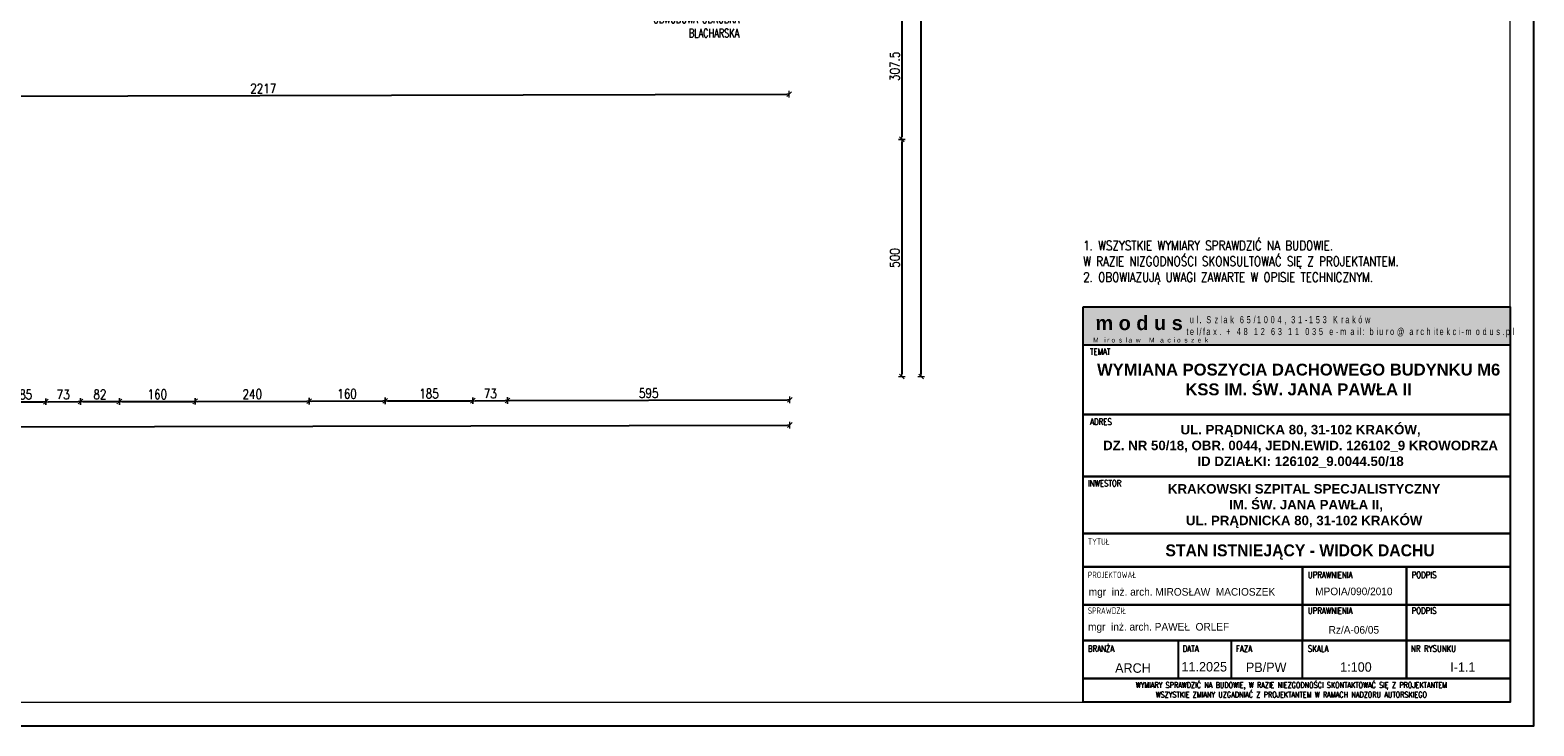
# Model space of a CAD drawing. Header units: millimetres. Extents: x 5973 to 39040, y 4443 to 37727.
# Tile 22 of 52: x 8764 to 11933, y 19643 to 21109. Entities that reach past the tile are written whole.
import ezdxf
from ezdxf.enums import TextEntityAlignment as Align

# ---------------------------------------------------------------- set-up
doc = ezdxf.new("R2010")
doc.units = ezdxf.units.MM
for name, color, linetype, lineweight in [('!MODUS_OPIS', 3, 'Continuous', 13), ('!MODUS_RAMKA', 1, 'Continuous', 15), ('_MODUS - Ramka', 1, 'Continuous', 15), ('MODUS_Opis', 8, 'Continuous', 13), ('WYMIAROWANIE', 1, 'Continuous', 18)]:
    doc.layers.add(name, color=color, linetype=linetype, lineweight=lineweight)
doc.styles.add('ARIAL', font='tahoma.ttf')
doc.styles.add('ARIAL TEEN', font='arial.ttf')
doc.styles.add('OPIS', font='romans.shx')
doc.styles.add('ROMANS', font='romans.shx', dxfattribs={"width": 0.8})
doc.styles.add('TXT', font='simplex.shx', dxfattribs={"width": 0.8})
doc.dimstyles.new('DIM100', dxfattribs={"dimscale": 5, "dimtxt": 4, "dimasz": 1, "dimexe": 0, "dimexo": 0, "dimgap": 1, "dimtad": 1, "dimdec": 4, "dimrnd": 0.5, "dimdsep": 46, "dimtxsty": 'TXT', "dimblk1": 'TICK1', "dimblk2": 'TICK1', "dimsah": 1, "dimcen": 0, "dimse1": 1, "dimse2": 1, "dimclrd": 1, "dimclre": 7, "dimclrt": 9, "dimadec": 0, "dimazin": 0, "dimtfac": 1, "dimtdec": 4, "dimtmove": 2, "dimatfit": 3, "dimldrblk": 'TICK1', "dimfxl": 1, "dimtolj": 1, "dimarcsym": 0})

# ---------------------------------------------------------------- blocks, each defined once
blk = doc.blocks.new('TICK1')
at = {"color": 2}
blk.add_line((-1, -1), (1, 1), dxfattribs=at)
at = {"color": 0}
for p, q in [((0, 0), (-1, 0)), ((0, -1.4), (0, 1.4))]:
    blk.add_line(p, q, dxfattribs=at)
blk = doc.blocks.new('*D48')
at = {"layer": 'Defpoints', "color": 0, "transparency": 16777216}
for p in [(8246.4, 20879.1), (7893.4, 20379.1), (10601.4, 20379.1)]:
    blk.add_point(p, dxfattribs=at)
at = {"layer": 'WYMIAROWANIE', "color": 1, "lineweight": -2, "transparency": 16777216}
blk.add_line((10601.4, 20874.1), (10601.4, 20384.1), dxfattribs=at)
at = {"layer": 'WYMIAROWANIE', "color": 1, "lineweight": -2, "transparency": 16777216, "xscale": 5, "yscale": 5, "zscale": 5}
for p, rotation in [((10601.4, 20879.1), 90), ((10601.4, 20379.1), 270)]:
    blk.add_blockref('TICK1', p, dxfattribs=dict(at, rotation=rotation))
at = {"layer": 'WYMIAROWANIE', "color": 9, "transparency": 16777216, "insert": (10586.4, 20629.1), "char_height": 20, "attachment_point": 5, "rotation": 90, "style": 'TXT'}
blk.add_mtext('\\A1;500', dxfattribs=at)
blk = doc.blocks.new('*D49')
at = {"layer": 'Defpoints', "color": 0, "transparency": 16777216}
for p in [(7909.6, 22897.2), (10641.8, 22897.2), (7909.6, 20379.1)]:
    blk.add_point(p, dxfattribs=at)
at = {"layer": 'WYMIAROWANIE', "color": 1, "lineweight": -2, "transparency": 16777216}
blk.add_line((10641.8, 20384.1), (10641.8, 22892.2), dxfattribs=at)
at = {"layer": 'WYMIAROWANIE', "color": 1, "lineweight": -2, "transparency": 16777216, "xscale": 5, "yscale": 5, "zscale": 5}
for p, rotation in [((10641.8, 22897.2), 90), ((10641.8, 20379.1), 270)]:
    blk.add_blockref('TICK1', p, dxfattribs=dict(at, rotation=rotation))
at = {"layer": 'WYMIAROWANIE', "color": 9, "transparency": 16777216, "insert": (10626.8, 21638.2), "char_height": 20, "attachment_point": 5, "rotation": 90, "style": 'TXT'}
blk.add_mtext('\\A1;2518', dxfattribs=at)
blk = doc.blocks.new('*D74')
at = {"layer": 'Defpoints', "color": 0, "transparency": 16777216}
for p in [(8795.5, 21104.2), (8710.5, 21049), (8797.3, 20326.2)]:
    blk.add_point(p, dxfattribs=at)
at = {"layer": 'WYMIAROWANIE', "color": 1, "lineweight": -2, "transparency": 16777216}
blk.add_line((8717.2, 20326), (8792.3, 20326.2), dxfattribs=at)
at = {"layer": 'WYMIAROWANIE', "color": 1, "lineweight": -2, "transparency": 16777216, "xscale": 5, "yscale": 5, "zscale": 5}
for p, rotation in [((8712.2, 20326), 180.1361048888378), ((8797.3, 20326.2), 0.1361048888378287)]:
    blk.add_blockref('TICK1', p, dxfattribs=dict(at, rotation=rotation))
at = {"layer": 'WYMIAROWANIE', "color": 9, "transparency": 16777216, "insert": (8754.7, 20341.1), "char_height": 20, "attachment_point": 5, "rotation": 0.1361, "style": 'TXT'}
blk.add_mtext('\\A1;85', dxfattribs=at)
blk = doc.blocks.new('*D75')
at = {"layer": 'Defpoints', "color": 0, "transparency": 16777216}
for p in [(8795.5, 21104.2), (8868.5, 21104.2), (8870.3, 20326.4)]:
    blk.add_point(p, dxfattribs=at)
at = {"layer": 'WYMIAROWANIE', "color": 1, "lineweight": -2, "transparency": 16777216}
blk.add_line((8802.3, 20326.2), (8865.3, 20326.4), dxfattribs=at)
at = {"layer": 'WYMIAROWANIE', "color": 1, "lineweight": -2, "transparency": 16777216, "xscale": 5, "yscale": 5, "zscale": 5}
for p, rotation in [((8797.3, 20326.2), 180.1361048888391), ((8870.3, 20326.4), 0.1361048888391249)]:
    blk.add_blockref('TICK1', p, dxfattribs=dict(at, rotation=rotation))
at = {"layer": 'WYMIAROWANIE', "color": 9, "transparency": 16777216, "insert": (8833.8, 20341.3), "char_height": 20, "attachment_point": 5, "rotation": 0.1361, "style": 'TXT'}
blk.add_mtext('\\A1;73', dxfattribs=at)
blk = doc.blocks.new('*D76')
at = {"layer": 'Defpoints', "color": 0, "transparency": 16777216}
for p in [(8868.5, 21104.2), (8950.5, 21049), (8952.2, 20326.6)]:
    blk.add_point(p, dxfattribs=at)
at = {"layer": 'WYMIAROWANIE', "color": 1, "lineweight": -2, "transparency": 16777216}
blk.add_line((8875.3, 20326.4), (8947.2, 20326.5), dxfattribs=at)
at = {"layer": 'WYMIAROWANIE', "color": 1, "lineweight": -2, "transparency": 16777216, "xscale": 5, "yscale": 5, "zscale": 5}
for p, rotation in [((8870.3, 20326.4), 180.1361048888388), ((8952.2, 20326.6), 0.1361048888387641)]:
    blk.add_blockref('TICK1', p, dxfattribs=dict(at, rotation=rotation))
at = {"layer": 'WYMIAROWANIE', "color": 9, "transparency": 16777216, "insert": (8911.2, 20341.5), "char_height": 20, "attachment_point": 5, "rotation": 0.1361, "style": 'TXT'}
blk.add_mtext('\\A1;82', dxfattribs=at)
blk = doc.blocks.new('*D77')
at = {"layer": 'Defpoints', "color": 0, "transparency": 16777216}
for p in [(8950.5, 21049), (9110.5, 21049), (9112.2, 20326.9)]:
    blk.add_point(p, dxfattribs=at)
at = {"layer": 'WYMIAROWANIE', "color": 1, "lineweight": -2, "transparency": 16777216}
blk.add_line((8957.2, 20326.6), (9107.2, 20326.9), dxfattribs=at)
at = {"layer": 'WYMIAROWANIE', "color": 1, "lineweight": -2, "transparency": 16777216, "xscale": 5, "yscale": 5, "zscale": 5}
for p, rotation in [((8952.2, 20326.6), 180.1361048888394), ((9112.2, 20326.9), 0.136104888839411)]:
    blk.add_blockref('TICK1', p, dxfattribs=dict(at, rotation=rotation))
at = {"layer": 'WYMIAROWANIE', "color": 9, "transparency": 16777216, "insert": (9032.2, 20341.7), "char_height": 20, "attachment_point": 5, "rotation": 0.1361, "style": 'TXT'}
blk.add_mtext('\\A1;160', dxfattribs=at)
blk = doc.blocks.new('*D78')
at = {"layer": 'Defpoints', "color": 0, "transparency": 16777216}
for p in [(9110.5, 21049), (9350.5, 21049), (9352.2, 20327.5)]:
    blk.add_point(p, dxfattribs=at)
at = {"layer": 'WYMIAROWANIE', "color": 1, "lineweight": -2, "transparency": 16777216}
blk.add_line((9117.2, 20326.9), (9347.2, 20327.5), dxfattribs=at)
at = {"layer": 'WYMIAROWANIE', "color": 1, "lineweight": -2, "transparency": 16777216, "xscale": 5, "yscale": 5, "zscale": 5}
for p, rotation in [((9112.2, 20326.9), 180.1361048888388), ((9352.2, 20327.5), 0.1361048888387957)]:
    blk.add_blockref('TICK1', p, dxfattribs=dict(at, rotation=rotation))
at = {"layer": 'WYMIAROWANIE', "color": 9, "transparency": 16777216, "insert": (9232.2, 20342.2), "char_height": 20, "attachment_point": 5, "rotation": 0.1361, "style": 'TXT'}
blk.add_mtext('\\A1;240', dxfattribs=at)
blk = doc.blocks.new('*D79')
at = {"layer": 'Defpoints', "color": 0, "transparency": 16777216}
for p in [(9350.5, 21049), (9510.5, 21049), (9512.2, 20327.9)]:
    blk.add_point(p, dxfattribs=at)
at = {"layer": 'WYMIAROWANIE', "color": 1, "lineweight": -2, "transparency": 16777216}
blk.add_line((9357.2, 20327.5), (9507.2, 20327.9), dxfattribs=at)
at = {"layer": 'WYMIAROWANIE', "color": 1, "lineweight": -2, "transparency": 16777216, "xscale": 5, "yscale": 5, "zscale": 5}
for p, rotation in [((9352.2, 20327.5), 180.1361048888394), ((9512.2, 20327.9), 0.136104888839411)]:
    blk.add_blockref('TICK1', p, dxfattribs=dict(at, rotation=rotation))
at = {"layer": 'WYMIAROWANIE', "color": 9, "transparency": 16777216, "insert": (9432.1, 20342.7), "char_height": 20, "attachment_point": 5, "rotation": 0.1361, "style": 'TXT'}
blk.add_mtext('\\A1;160', dxfattribs=at)
blk = doc.blocks.new('*D80')
at = {"layer": 'Defpoints', "color": 0, "transparency": 16777216}
for p in [(9695.5, 21104.2), (9510.5, 21049), (9697.3, 20328.3)]:
    blk.add_point(p, dxfattribs=at)
at = {"layer": 'WYMIAROWANIE', "color": 1, "lineweight": -2, "transparency": 16777216}
blk.add_line((9517.2, 20327.9), (9692.3, 20328.3), dxfattribs=at)
at = {"layer": 'WYMIAROWANIE', "color": 1, "lineweight": -2, "transparency": 16777216, "xscale": 5, "yscale": 5, "zscale": 5}
for p, rotation in [((9512.2, 20327.9), 180.1361048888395), ((9697.3, 20328.3), 0.1361048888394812)]:
    blk.add_blockref('TICK1', p, dxfattribs=dict(at, rotation=rotation))
at = {"layer": 'WYMIAROWANIE', "color": 9, "transparency": 16777216, "insert": (9604.7, 20343.1), "char_height": 20, "attachment_point": 5, "rotation": 0.1361, "style": 'TXT'}
blk.add_mtext('\\A1;185', dxfattribs=at)
blk = doc.blocks.new('*D81')
at = {"layer": 'Defpoints', "color": 0, "transparency": 16777216}
for p in [(9695.5, 21104.2), (9768.5, 21104.2), (9770.3, 20328.5)]:
    blk.add_point(p, dxfattribs=at)
at = {"layer": 'WYMIAROWANIE', "color": 1, "lineweight": -2, "transparency": 16777216}
blk.add_line((9702.3, 20328.3), (9765.3, 20328.5), dxfattribs=at)
at = {"layer": 'WYMIAROWANIE', "color": 1, "lineweight": -2, "transparency": 16777216, "xscale": 5, "yscale": 5, "zscale": 5}
for p, rotation in [((9697.3, 20328.3), 180.1361048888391), ((9770.3, 20328.5), 0.1361048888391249)]:
    blk.add_blockref('TICK1', p, dxfattribs=dict(at, rotation=rotation))
at = {"layer": 'WYMIAROWANIE', "color": 9, "transparency": 16777216, "insert": (9733.8, 20343.4), "char_height": 20, "attachment_point": 5, "rotation": 0.1361, "style": 'TXT'}
blk.add_mtext('\\A1;73', dxfattribs=at)
blk = doc.blocks.new('*D82')
at = {"layer": 'Defpoints', "color": 0, "transparency": 16777216}
for p in [(9768.5, 21104.2), (10363.5, 21023.9), (10365.1, 20329.9)]:
    blk.add_point(p, dxfattribs=at)
at = {"layer": 'WYMIAROWANIE', "color": 1, "lineweight": -2, "transparency": 16777216}
blk.add_line((9775.3, 20328.5), (10360.1, 20329.9), dxfattribs=at)
at = {"layer": 'WYMIAROWANIE', "color": 1, "lineweight": -2, "transparency": 16777216, "xscale": 5, "yscale": 5, "zscale": 5}
for p, rotation in [((9770.3, 20328.5), 180.1361048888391), ((10365.1, 20329.9), 0.1361048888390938)]:
    blk.add_blockref('TICK1', p, dxfattribs=dict(at, rotation=rotation))
at = {"layer": 'WYMIAROWANIE', "color": 9, "transparency": 16777216, "insert": (10067.7, 20344.2), "char_height": 20, "attachment_point": 5, "rotation": 0.1361, "style": 'TXT'}
blk.add_mtext('\\A1;595', dxfattribs=at)
blk = doc.blocks.new('*D83')
at = {"layer": 'Defpoints', "color": 0, "transparency": 16777216}
for p in [(6903.5, 20338.1), (10365, 20346.3), (10365.2, 20277)]:
    blk.add_point(p, dxfattribs=at)
at = {"layer": 'WYMIAROWANIE', "color": 1, "lineweight": -2, "transparency": 16777216}
blk.add_line((6908.6, 20268.8), (10360.2, 20277), dxfattribs=at)
at = {"layer": 'WYMIAROWANIE', "color": 1, "lineweight": -2, "transparency": 16777216, "xscale": 5, "yscale": 5, "zscale": 5}
for p, rotation in [((6903.6, 20268.8), 180.136104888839), ((10365.2, 20277), 0.136104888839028)]:
    blk.add_blockref('TICK1', p, dxfattribs=dict(at, rotation=rotation))
at = {"layer": 'WYMIAROWANIE', "color": 9, "transparency": 16777216, "insert": (8634.4, 20287.9), "char_height": 20, "attachment_point": 5, "rotation": 0.1361, "style": 'TXT'}
blk.add_mtext('\\A1;3461.5', dxfattribs=at)
blk = doc.blocks.new('*D85')
at = {"layer": 'Defpoints', "color": 0, "transparency": 16777216}
for p in [(10363.5, 21186.8), (8146.7, 21023), (10364.1, 20974.4)]:
    blk.add_point(p, dxfattribs=at)
at = {"layer": 'WYMIAROWANIE', "color": 1, "lineweight": -2, "transparency": 16777216}
blk.add_line((8151.9, 20968.3), (10359.1, 20974.4), dxfattribs=at)
at = {"layer": 'WYMIAROWANIE', "color": 1, "lineweight": -2, "transparency": 16777216, "xscale": 5, "yscale": 5, "zscale": 5}
for p, rotation in [((8146.9, 20968.3), 180.1587716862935), ((10364.1, 20974.4), 0.1587716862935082)]:
    blk.add_blockref('TICK1', p, dxfattribs=dict(at, rotation=rotation))
at = {"layer": 'WYMIAROWANIE', "color": 9, "transparency": 16777216, "insert": (9255.4, 20986.4), "char_height": 20, "attachment_point": 5, "rotation": 0.1588, "style": 'TXT'}
blk.add_mtext('\\A1;2217', dxfattribs=at)
blk = doc.blocks.new('*D262')
at = {"layer": 'Defpoints', "color": 0, "transparency": 16777216}
for p in [(10601.4, 21186.8), (10601.4, 20879.1), (10601.4, 20879.1)]:
    blk.add_point(p, dxfattribs=at)
at = {"layer": 'WYMIAROWANIE', "color": 1, "lineweight": -2, "transparency": 16777216}
blk.add_line((10601.4, 21181.8), (10601.4, 20884.1), dxfattribs=at)
at = {"layer": 'WYMIAROWANIE', "color": 1, "lineweight": -2, "transparency": 16777216, "xscale": 5, "yscale": 5, "zscale": 5}
for p, rotation in [((10601.4, 21186.8), 90), ((10601.4, 20879.1), 270)]:
    blk.add_blockref('TICK1', p, dxfattribs=dict(at, rotation=rotation))
at = {"layer": 'WYMIAROWANIE', "color": 9, "transparency": 16777216, "insert": (10586.4, 21033), "char_height": 20, "attachment_point": 5, "rotation": 90, "style": 'TXT'}
blk.add_mtext('\\A1;307.5', dxfattribs=at)

msp = doc.modelspace()

# ---------------------------------------------------------------- hatches: boundary and pattern name
at = {"layer": '!MODUS_RAMKA'}
for color, points in [(254, [(11883.47435, 20525.92361), (10983.47435, 20525.92361), (10983.47435, 20445.92361), (11883.47435, 20445.92361)]), (250, [(11192.25013, 20515.92361), (11003.47435, 20515.92361), (11003.47435, 20463.05941), (11192.25013, 20463.05941)])]:
    msp.add_hatch(color=color, dxfattribs=at).paths.add_polyline_path(points)

# ---------------------------------------------------------------- linework, layer by layer
msp.add_lwpolyline([(10983.47435, 20525.92361), (11883.47435, 20525.92361), (11883.47435, 20445.92361), (10983.47435, 20445.92361)], close=True, dxfattribs=at)
at = {"layer": '!MODUS_RAMKA', "lineweight": 25}
for points in [[(10983.47435, 20445.92361), (11883.47435, 20445.92361), (11883.46929, 20299.05052), (10983.46929, 20299.05052)], [(10983.46354, 20299.05052), (11883.46354, 20299.05052), (11883.46354, 20299.05052), (10983.46354, 20299.05052)], [(10983.4753, 20299.05052), (11883.4753, 20299.05052), (11883.46929, 20168.57449), (10983.46929, 20168.57449)], [(10983.46929, 20168.57449), (11883.46929, 20168.57449), (11883.46929, 20048.1744), (10983.46929, 20048.1744)], [(10983.46929, 20168.57449), (11883.46929, 20168.57449), (11883.46929, 20048.1744), (10983.46929, 20048.1744)], [(10983.46929, 20048.1744), (11883.46929, 20048.1744), (11883.46929, 19978.1744), (10983.46929, 19978.1744)], [(10983.46929, 19978.1744), (11445.96929, 19978.1744), (11445.96929, 19898.1744), (10983.46929, 19898.1744)], [(11664.71929, 19898.1744), (11445.96929, 19898.1744), (11445.96929, 19978.1744), (11664.71929, 19978.1744)], [(11883.46929, 19898.1744), (11664.71929, 19898.1744), (11664.71929, 19978.1744), (11883.46929, 19978.1744)], [(10983.46929, 19898.1744), (11445.96929, 19898.1744), (11445.96929, 19822.76773), (10983.46929, 19822.76773)], [(11664.71929, 19822.76773), (11445.96929, 19822.76773), (11445.96929, 19898.1744), (11664.71929, 19898.1744)], [(11883.46929, 19822.76773), (11664.71929, 19822.76773), (11664.71929, 19898.1744), (11883.46929, 19898.1744)], [(10983.46929, 19822.76773), (11883.46929, 19822.76773), (11883.46929, 19742.76773), (10983.46929, 19742.76773)], [(11183.46929, 19742.76773), (10983.46929, 19742.76773), (10983.46929, 19822.76773), (11183.46929, 19822.76773)], [(11664.71929, 19742.76773), (11445.96929, 19742.76773), (11445.96929, 19822.76773), (11664.71929, 19822.76773)], [(11883.46929, 19742.76773), (11664.71929, 19742.76773), (11664.71929, 19822.76773), (11883.46929, 19822.76773)], [(11883.46929, 19692.76773), (10983.46929, 19692.76773), (10983.46929, 19742.76773), (11883.46929, 19742.76773)]]:
    msp.add_lwpolyline(points, close=True, dxfattribs=at)
msp.add_lwpolyline([(11295.63251, 19822.76773), (11295.63251, 19742.76773)], dxfattribs=at)
at = {"layer": '_MODUS - Ramka'}
msp.add_lwpolyline([(6193.46904, 23792.76773), (6193.46904, 19692.76773), (11883.46904, 19692.76773), (11883.46904, 23792.76773)], close=True, dxfattribs=at)
at = {"layer": 'Defpoints'}
msp.add_lwpolyline([(5993.46904, 23842.76773), (5993.46904, 19642.76773), (11933.46904, 19642.76773), (11933.46904, 23842.76773), (5993.46904, 23842.76773)], dxfattribs=at)
for points in [[(10983.47435, 20525.92361), (11883.47435, 20525.92361), (11883.46929, 19692.76773), (10983.46929, 19692.76773)], [(10983.47435, 20525.92361), (11883.46929, 20525.92361), (11883.46677, 19692.76773), (10983.47182, 19692.76773)]]:
    msp.add_lwpolyline(points, close=True, dxfattribs=at)

# ---------------------------------------------------------------- texts
at = {"layer": '!MODUS_OPIS', "ltscale": 0.7, "insert": (10258.66766, 21142.08381), "char_height": 18, "attachment_point": 3, "style": 'TXT'}
msp.add_mtext_dynamic_manual_height_columns('{\\W0.7;OBWODOWA OBRÓBKA \\PBLACHARSKA}', width=261.4582114, gutter_width=12.5, heights=[0], dxfattribs=at)
at = {"layer": '!MODUS_RAMKA', "transparency": 33554687, "style": 'TXT', "width": 0.8}
for s, height, p in [('TEMAT', 13.498945, (10997.85297, 20425.12124)), ('ADRES', 13.498945, (10997.96137, 20277.06243)), ('INWESTOR', 13.498945, (10993.64057, 20147.48621)), ('TYTUŁ', 13.498945, (10993.47372, 20024.38292)), ('PROJEKTOWAŁ', 13.4989454, (10993.47372, 19954.38292)), ('UPRAWNIENIA', 13.4989454, (11457.01655, 19954.40184)), ('PODPIS', 13.498945, (11675.76655, 19954.40184)), ('SPRAWDZIŁ', 13.498945, (10993.47372, 19878.97624)), ('UPRAWNIENIA', 13.4989454, (11457.01655, 19878.99516)), ('PODPIS', 13.498945, (11675.76655, 19878.99516)), ('BRANŻA', 13.498945, (10993.47574, 19798.99516)), ('DATA', 13.498945, (11193.11416, 19798.99516)), ('FAZA', 13.498945, (11305.27737, 19798.99516)), ('SKALA', 13.498945, (11457.01655, 19798.99516)), ('NR RYSUNKU', 13.498945, (11674.49773, 19798.99516))]:
    msp.add_text(s, height=height, dxfattribs=at).set_placement(p)
at = {"layer": '!MODUS_RAMKA', "transparency": 33554687, "style": 'ROMANS', "width": 0.75}
for s, p in [('WYMIARY SPRAWDZIĆ NA BUDOWIE, W RAZIE NIEZGODNOŚCI SKONTAKTOWAĆ SIĘ Z PROJEKTANTEM', (11422.20328, 19728.7678)), ('WSZYSTKIE ZMIANY UZGADNIAĆ Z PROJEKTANTEM W RAMACH NADZORU AUTORSKIEGO', (11422.20328, 19708.63775))]:
    msp.add_text(s, height=12, dxfattribs=at).set_placement(p, align=Align.MIDDLE_CENTER)
at = {"layer": '!MODUS_RAMKA', "color": 254, "insert": (11009.37165, 20507.12444), "char_height": 30, "width": 188.7757814, "attachment_point": 1, "style": 'ARIAL'}
msp.add_mtext('{\\fArial|b1|i0|c238|p34;m o d u s}', dxfattribs=at)
at = {"layer": '!MODUS_RAMKA', "color": 250, "attachment_point": 4, "style": 'ARIAL'}
for s, insert, char_height, width in [('{\\fArial|b0|i0|c238|p34;\\W0.7;\\T1.7; \\fArial|b0|i0|c0|p34;ul. \\fArial|b0|i0|c238|p34;Szlak 65/1004,\\fArial|b0|i0|c0|p34; 31-\\fArial|b0|i0|c238|p34;153\\fArial|b0|i0|c0|p34; Kraków \\Ptel/fax. + 48 12 6\\fArial|b0|i0|c238|p34;3\\fArial|b0|i0|c0|p34; \\fArial|b0|i0|c238|p34;1\\fArial|b0|i0|c0|p34;1 \\fArial|b0|i0|c238|p34;03\\fArial|b0|i0|c0|p34;5 e-mail: \\fArial|b0|i0|c238|p34;biuro@architekci-modus.pl}', (11201.23569, 20484.29428), 15, 997.539432), ('{\\fArial|b0|i0|c0|p34;\\W0.8;\\T2;Miros\\fArial|b0|i0|c238|p34;law Macioszek}', (11004.46254, 20455.87528), 10, 386.2707112)]:
    msp.add_mtext(s, dxfattribs=dict(at, insert=insert, char_height=char_height, width=width))
at = {"layer": '!MODUS_RAMKA', "linetype": 'ByBlock', "lineweight": 25, "attachment_point": 5, "style": 'ARIAL TEEN'}
for s, insert, char_height, width in [('{\\fArial|b1|i0|c238|p34;WYMIANA POSZYCIA DACHOWEGO BUDYNKU M6 \\PKSS IM. ŚW. JANA PAWŁA II }', (11437.5746, 20372.80091), 25, 873.9377234), ('{\\fArial|b1|i0|c238|p34;UL. PRĄDNICKA 80, 31-102 KRAKÓW, \\PDZ. NR 50/18, OBR. 0044, JEDN.EWID. 126102_9 KROWODRZA\\PID DZIAŁKI: 126102_9.0044.50/18}', (11441.60171, 20232.17803), 20, 893.9756175), ('{\\fArial|b1|i0|c238|p34;KRAKOWSKI SZPITAL SPECJALISTYCZNY\\P IM. ŚW. JANA PAWŁA II, \\PUL. PRĄDNICKA 80, 31-102 KRAKÓW}', (11449.20658, 20106.27745), 20, 797.2516849)]:
    msp.add_mtext(s, dxfattribs=dict(at, insert=insert, char_height=char_height, width=width))
at = {"layer": '!MODUS_RAMKA', "linetype": 'ByBlock', "transparency": 33554687, "attachment_point": 5, "style": 'ARIAL TEEN'}
for s, insert, char_height, width in [('{\\W0.95;\\fArial|b1|i0|c238|p34;STAN ISTNIEJĄCY - WIDOK DACHU }', (11440.63533, 20009.1465), 25, 897.5888561), ('{\\W0.95;mgr  in\\fArial|b0|i0|c238|p34;ż\\fArial|b0|i0|c0|p34;. arch. MIROS\\fArial|b0|i0|c238|p34;Ł\\fArial|b0|i0|c0|p34;AW  MACIOSZEK}', (11191.7067, 19922.9522), 16, 1403.5608433), ('{\\W0.95;MPOIA/090/2010}', (11553.96584, 19926.20542), 16, 1403.5608433), ('{\\W0.95;mgr  in\\fArial|b0|i0|c238|p34;ż\\fArial|b0|i0|c0|p34;. arch. PAWE\\fArial|b0|i0|c238|p34;Ł\\fArial|b0|i0|c0|p34;  ORLEF}', (11142.51438, 19849.32669), 16, 1403.5608433), ('{\\W0.95;Rz/A-06/05}', (11553.96584, 19845.15827), 16, 1403.5608433), ('{\\W0.95;11.2025}', (11238.72353, 19767.34526), 20, 1403.5608433), ('{\\W0.95;PB/PW}', (11369.17422, 19766.28667), 20, 1403.5608433), ('{\\W0.95;ARCH}', (11088.36189, 19764.60633), 20, 1403.5608433), ('{\\W0.95;1:100}', (11558.33849, 19766.83141), 20, 1403.5608433), ('{\\W0.95;I-1.1}', (11783.64718, 19766.83141), 20, 1403.5608433)]:
    msp.add_mtext(s, dxfattribs=dict(at, insert=insert, char_height=char_height, width=width))
at = {"layer": 'MODUS_Opis', "insert": (10983.47435, 20573.85405), "char_height": 20, "width": 878.2340698, "attachment_point": 7, "style": 'OPIS'}
msp.add_mtext('{\\W0.8;1. WSZYSTKIE WYMIARY SPRAWDZIĆ NA BUDOWIE. \\PW RAZIE NIZGODNOŚCI SKONSULTOWAĆ SIĘ Z PROJEKTANTEM.\\P2. OBOWIAZUJĄ UWAGI ZAWARTE W OPISIE TECHNICZNYM.}', dxfattribs=at)

# ---------------------------------------------------------------- dimensions: what is measured, and where the dimension line sits
at = {"layer": 'WYMIAROWANIE'}
for base, p1, p2, angle, picture, middle in [((10641.81381, 22897.17244), (7909.5763, 20379.13882), (7909.5763, 22897.17244), 90, '*D49', (10626.81381, 21638.15563)), ((10364.08588, 20974.44401), (8146.71793, 21023.00517), (10363.4975, 21186.77176), 180.15877169, '*D85', (9255.43613, 20986.37189)), ((10601.37801, 20879.13882), (10601.37801, 21186.77176), (10601.37801, 20879.13882), 90, '*D262', (10586.37801, 21032.95529)), ((8797.32719, 20326.18866), (8710.47685, 21049.02312), (8795.4791, 21104.17244), 180.13610489, '*D74', (8754.72517, 20341.0875)), ((8870.32678, 20326.36207), (8795.4791, 21104.17244), (8868.4791, 21104.17244), 180.13610489, '*D75', (8833.79135, 20341.27532)), ((8952.19305, 20326.55654), (8868.4791, 21104.17244), (8950.47685, 21049.02312), 180.13610489, '*D76', (8911.22428, 20341.45926)), ((9697.32211, 20328.32658), (9510.46602, 21049.02312), (9695.4791, 21104.17244), 180.13610489, '*D80', (9604.71496, 20343.10664)), ((9770.3217, 20328.49999), (9695.4791, 21104.17244), (9768.4791, 21104.17244), 180.13610489, '*D81', (9733.78627, 20343.41325)), ((10365.14615, 20329.91299), (9768.4791, 21104.17244), (10363.4975, 21023.93903), 180.13610489, '*D82', (10067.69829, 20344.20645)), ((9112.19215, 20326.93662), (8950.47685, 21049.02312), (9110.47685, 21049.02312), 180.13610489, '*D77', (9032.15697, 20341.74654)), ((9352.17997, 20327.5067), (9110.47685, 21049.02312), (9350.46602, 21049.02312), 180.13610489, '*D78', (9232.15043, 20342.22162)), ((9512.17907, 20327.88678), (9350.46602, 21049.02312), (9510.46602, 21049.02312), 180.13610489, '*D79', (9432.14389, 20342.6967)), ((10601.37801, 20379.13882), (8246.36492, 20879.13882), (7893.35014, 20379.13882), 90, '*D48', (10586.37801, 20629.13882))]:
    dim = msp.add_linear_dim(base=base, p1=p1, p2=p2, angle=angle, dimstyle='DIM100', override={"dimtxsty": 'TXT', "dimldrblk": 'TICK1'}, dxfattribs=at)
    dim.commit()
    dim.dimension.update_dxf_attribs({"geometry": picture, "text_midpoint": middle})
dim = msp.add_aligned_dim(p1=(6903.48059, 20338.0709), p2=(10365.01116, 20346.29371), distance=-69.25999, dimstyle='DIM100', override={"dimtxsty": 'TXT', "dimldrblk": 'TICK1'}, dxfattribs=at)
dim.commit()
dim.dimension.update_dxf_attribs({"geometry": '*D83', "text_midpoint": (8634.37477, 20287.92248)})

doc.saveas('drawing.dxf')
